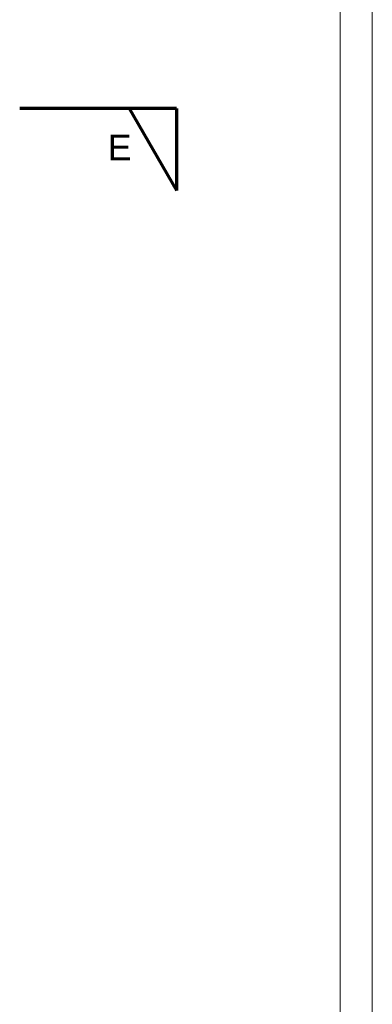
# Model space of a CAD drawing. Header units: inches. Extents: x -21887 to 84279, y -131485 to 67836.
# Tile 243 of 256: x 78776 to 84279, y 31581 to 46946. Entities that reach past the tile are written whole.
import ezdxf

# ---------------------------------------------------------------- set-up
doc = ezdxf.new("R2010")
doc.units = ezdxf.units.IN
doc.header["$MEASUREMENT"] = 0
doc.layers.add('AI_WIDOK', color=7, linetype='Continuous', lineweight=13)
doc.layers.add('RAMKA', color=7, linetype='Continuous', lineweight=13)
doc.styles.add('GENERATED_STYLE_33', font='txt')

msp = doc.modelspace()

# ---------------------------------------------------------------- linework, layer by layer
at = {"layer": 'AI_WIDOK', "color": 12, "lineweight": 70}
for p, q in [((81223.6, 45560.2), (78776, 45560.2)), ((80483.2, 45560.2), (81223.6, 44277.9)), ((81223.6, 45560.2), (81223.6, 44277.9))]:
    msp.add_line(p, q, dxfattribs=at)
at = {"layer": 'RAMKA', "color": 1, "linetype": 'Continuous'}
for p, q in [((84278.6, -52641.2), (84278.6, 67836.2)), ((83778.6, -52141.2), (83778.6, 67336.2))]:
    msp.add_line(p, q, dxfattribs=at)

# ---------------------------------------------------------------- texts
at = {"layer": 'AI_WIDOK', "color": 7, "insert": (80150.8, 45151.5), "char_height": 400, "width": 1377.849, "attachment_point": 1, "style": 'GENERATED_STYLE_33'}
msp.add_mtext('\\fArial|b0|i0|c238|p39;E', dxfattribs=at)

doc.saveas('drawing.dxf')
